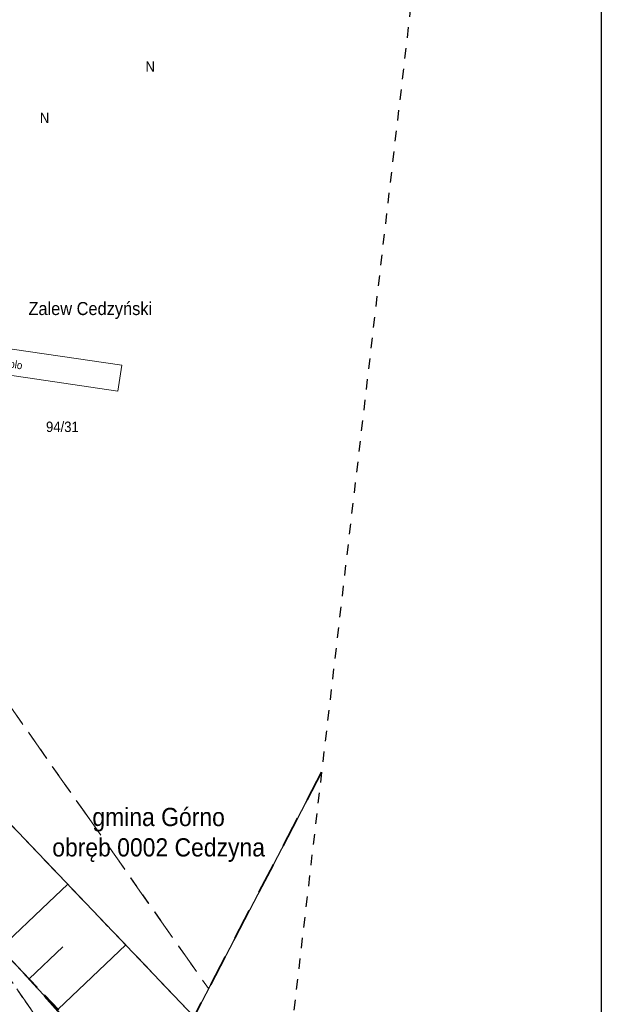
# Model space of a CAD drawing. Header units: metres. Extents: x 7480610 to 7484249, y 5635545 to 5637635.
# Tile 49 of 53: x 7480703 to 7480759, y 5637408 to 5637503. Entities that reach past the tile are written whole.
import ezdxf

# ---------------------------------------------------------------- set-up
doc = ezdxf.new("R2010")
doc.units = ezdxf.units.M
doc.header["$MEASUREMENT"] = 0
for name, pattern in [('x-ref - mapa - Cedzyna_Horn$0$1 1', [2, 1, -1]), ('x-ref - mapa - Cedzyna_Horn$0$2 1', [3, 2, -1]), ('x-ref - mapa - Cedzyna_Horn$0$EGKK', [4, 3, -1]), ('x-ref - mapa - Cedzyna_Horn$0$EGOE', [5, 3, -2]), ('x-ref - mapa - Cedzyna_Horn$0$EGUG', [2, 1, -1])]:
    doc.linetypes.add(name, pattern=pattern)
doc.layers.add('_x-ref_mapa', color=7, linetype='Continuous')
doc.layers.add('x-ref - mapa - Cedzyna_Horn$0$_zakres mdcp', color=1, linetype='Continuous')
for name, color, linetype, lineweight in [('x-ref - mapa - Cedzyna_Horn$0$EGDE', 92, 'Continuous', 20), ('x-ref - mapa - Cedzyna_Horn$0$EGDE_O', 92, 'Continuous', 20), ('x-ref - mapa - Cedzyna_Horn$0$EGKK', 8, 'Continuous', 20), ('x-ref - mapa - Cedzyna_Horn$0$EGKK_O', 8, 'Continuous', 20), ('x-ref - mapa - Cedzyna_Horn$0$EGOE', 7, 'Continuous', 35), ('x-ref - mapa - Cedzyna_Horn$0$EGOE_O', 7, 'Continuous', 35), ('x-ref - mapa - Cedzyna_Horn$0$EGUG', 8, 'Continuous', 20), ('x-ref - mapa - Cedzyna_Horn$0$EGUG_O', 8, 'Continuous', 20), ('x-ref - mapa - Cedzyna_Horn$0$OTK', 8, 'Continuous', 20), ('x-ref - mapa - Cedzyna_Horn$0$OTO', 8, 'Continuous', 20), ('x-ref - mapa - Cedzyna_Horn$0$OTR', 8, 'Continuous', 20), ('x-ref - mapa - Cedzyna_Horn$0$OTW', 8, 'Continuous', 20), ('x-ref - mapa - Cedzyna_Horn$0$OTW_O', 8, 'Continuous', 20)]:
    doc.layers.add(name, color=color, linetype=linetype, lineweight=lineweight)
doc.styles.add('x-ref - mapa - Cedzyna_Horn$0$BDOT', font='arial.ttf', dxfattribs={"width": 0.9})
doc.styles.add('x-ref - mapa - Cedzyna_Horn$0$EGiB', font='arial.ttf', dxfattribs={"width": 0.9})
doc.linetypes.add('x-ref - mapa - Cedzyna_Horn$0$OTOO', pattern='A,7.5,[30,msgB.shx,S=1.28,R=0,X=0,Y=0],7.5', length=15)

# ---------------------------------------------------------------- blocks, each defined once
blk = doc.blocks.new('x-ref - mapa - Cedzyna_Horn')
blk.add_line((7480758.606, 5637625.495), (7480758.606, 5637321.037))
at = {"layer": 'x-ref - mapa - Cedzyna_Horn$0$_zakres mdcp', "linetype": 'x-ref - mapa - Cedzyna_Horn$0$1 1', "lineweight": 30, "flags": 128}
blk.add_lwpolyline([(7480723.487, 5637359.355), (7480693.18, 5637329.673), (7480615.074, 5637431.616), (7480684.184, 5637564.013), (7480745.167, 5637545.717), (7480730.714, 5637421.475)], close=True, dxfattribs=at)
at = {"layer": 'x-ref - mapa - Cedzyna_Horn$0$EGDE', "lineweight": 18}
blk.add_lwpolyline([(7480690.379, 5637376.729), (7480698.94, 5637364.7), (7480712.99, 5637394.43), (7480731.748, 5637430.365)], dxfattribs=at)
at = {"layer": 'x-ref - mapa - Cedzyna_Horn$0$EGKK', "linetype": 'x-ref - mapa - Cedzyna_Horn$0$EGKK', "lineweight": 18}
for points in [[(7480679.085, 5637516.13), (7480669.08, 5637483.27), (7480708.815, 5637426.766)], [(7480708.815, 5637426.766), (7480720.9, 5637409.58), (7480731.748, 5637430.367)], [(7480690.379, 5637376.729), (7480698.94, 5637364.7), (7480712.99, 5637394.43), (7480702.473, 5637409.555)]]:
    blk.add_lwpolyline(points, dxfattribs=at)
at = {"layer": 'x-ref - mapa - Cedzyna_Horn$0$EGOE', "linetype": 'x-ref - mapa - Cedzyna_Horn$0$EGOE', "lineweight": 35}
blk.add_lwpolyline([(7480731.748, 5637430.365), (7480712.99, 5637394.43), (7480698.94, 5637364.7), (7480718.6, 5637369.05), (7480724.562, 5637368.6)], dxfattribs=at)
at = {"layer": 'x-ref - mapa - Cedzyna_Horn$0$EGUG', "linetype": 'x-ref - mapa - Cedzyna_Horn$0$EGUG', "lineweight": 18}
for points in [[(7480679.085, 5637516.13), (7480669.08, 5637483.27), (7480708.815, 5637426.766)], [(7480708.815, 5637426.766), (7480669.08, 5637483.27), (7480661.59, 5637468.35), (7480702.473, 5637409.555)], [(7480708.815, 5637426.766), (7480720.9, 5637409.58), (7480731.748, 5637430.367)], [(7480702.473, 5637409.555), (7480712.99, 5637394.43), (7480720.9, 5637409.58), (7480708.815, 5637426.766)], [(7480690.379, 5637376.729), (7480698.94, 5637364.7), (7480712.99, 5637394.43), (7480702.473, 5637409.555)]]:
    blk.add_lwpolyline(points, dxfattribs=at)
at = {"layer": 'x-ref - mapa - Cedzyna_Horn$0$OTK', "linetype": 'x-ref - mapa - Cedzyna_Horn$0$2 1', "lineweight": 18}
for points in [[(7480703.062, 5637411.152), (7480689.787, 5637425.098), (7480687.798, 5637422.135), (7480701.724, 5637407.522)], [(7480701.724, 5637407.522), (7480716.21, 5637391.79), (7480718.42, 5637393.94), (7480703.062, 5637411.152)]]:
    blk.add_lwpolyline(points, dxfattribs=at)
at = {"layer": 'x-ref - mapa - Cedzyna_Horn$0$OTO', "linetype": 'x-ref - mapa - Cedzyna_Horn$0$OTOO', "lineweight": 35, "flags": 128}
for points in [[(7480654.355, 5637463.267), (7480703.062, 5637411.152)], [(7480714.23, 5637398.87), (7480703.062, 5637411.152)]]:
    blk.add_lwpolyline(points, dxfattribs=at)
at = {"layer": 'x-ref - mapa - Cedzyna_Horn$0$OTR'}
for p, q in [((7480705.524, 5637417.834), (7480707.376, 5637419.598)), ((7480700.895, 5637413.428), (7480705.524, 5637417.834)), ((7480703.672, 5637410.511), (7480706.915, 5637413.598)), ((7480706.449, 5637407.594), (7480712.938, 5637413.77))]:
    blk.add_line(p, q, dxfattribs=at)
at = {"layer": 'x-ref - mapa - Cedzyna_Horn$0$OTR', "linetype": 'x-ref - mapa - Cedzyna_Horn$0$2 1', "lineweight": 18}
for points in [[(7480706.508, 5637420.507), (7480693.507, 5637434.128), (7480689.787, 5637425.098), (7480703.062, 5637411.152)], [(7480703.062, 5637411.152), (7480715.135, 5637398.47), (7480719.521, 5637406.874), (7480706.508, 5637420.507)]]:
    blk.add_lwpolyline(points, dxfattribs=at)
at = {"layer": 'x-ref - mapa - Cedzyna_Horn$0$OTW', "lineweight": 18}
for points in [[(7480715.271, 5637554.686), (7480716.04, 5637544.95), (7480703.19, 5637521.5), (7480702.976, 5637519.48), (7480702.907, 5637517.107), (7480695.053, 5637500.144), (7480696.26, 5637497.35), (7480692.373, 5637472.444), (7480692.03, 5637470.21), (7480691.391, 5637466.397), (7480692.443, 5637466.157), (7480692, 5637463.5), (7480690.624, 5637463.67), (7480690.613, 5637460.236), (7480689.277, 5637457.977), (7480692.445, 5637447.654), (7480693.507, 5637434.128), (7480706.508, 5637420.507)], [(7480706.508, 5637420.507), (7480719.521, 5637406.874), (7480731.738, 5637430.285)]]:
    blk.add_lwpolyline(points, dxfattribs=at)
blk.add_lwpolyline([(7480712.561, 5637469.427), (7480694.773, 5637472.037), (7480694.41, 5637469.563), (7480712.198, 5637466.954)], close=True, dxfattribs=at)
at = {"layer": 'x-ref - mapa - Cedzyna_Horn$0$EGDE_O', "insert": (7480705.289, 5637464.022), "char_height": 1, "attachment_point": 1, "style": 'x-ref - mapa - Cedzyna_Horn$0$EGiB'}
blk.add_mtext('94/31', dxfattribs=at)
at = {"layer": 'x-ref - mapa - Cedzyna_Horn$0$EGKK_O', "insert": (7480714.837, 5637498.617), "char_height": 1, "attachment_point": 1, "style": 'x-ref - mapa - Cedzyna_Horn$0$EGiB'}
blk.add_mtext('N', dxfattribs=at)
at = {"layer": 'x-ref - mapa - Cedzyna_Horn$0$EGOE_O', "insert": (7480716.1, 5637424.336), "char_height": 1.75, "attachment_point": 5, "style": 'x-ref - mapa - Cedzyna_Horn$0$EGiB'}
blk.add_mtext('gmina Górno\\Pobręb 0002 Cedzyna', dxfattribs=at)
at = {"layer": 'x-ref - mapa - Cedzyna_Horn$0$EGUG_O', "char_height": 1, "attachment_point": 1, "style": 'x-ref - mapa - Cedzyna_Horn$0$EGiB'}
for insert in [(7480714.837, 5637498.617), (7480704.694, 5637493.692)]:
    blk.add_mtext('N', dxfattribs=dict(at, insert=insert))
at = {"layer": 'x-ref - mapa - Cedzyna_Horn$0$OTW_O', "insert": (7480709.54, 5637474.686), "char_height": 1.25, "attachment_point": 5, "style": 'x-ref - mapa - Cedzyna_Horn$0$BDOT'}
blk.add_mtext('Zalew Cedzyński', dxfattribs=at)
at = {"layer": 'x-ref - mapa - Cedzyna_Horn$0$OTW_O', "insert": (7480700.998, 5637469.691), "char_height": 0.75, "attachment_point": 4, "rotation": 351.5493, "style": 'x-ref - mapa - Cedzyna_Horn$0$BDOT'}
blk.add_mtext('molo', dxfattribs=at)

msp = doc.modelspace()

# ---------------------------------------------------------------- block references
at = {"layer": '_x-ref_mapa', "lineweight": 70}
msp.add_blockref('x-ref - mapa - Cedzyna_Horn', (0, 0), dxfattribs=at)

doc.saveas('drawing.dxf')
